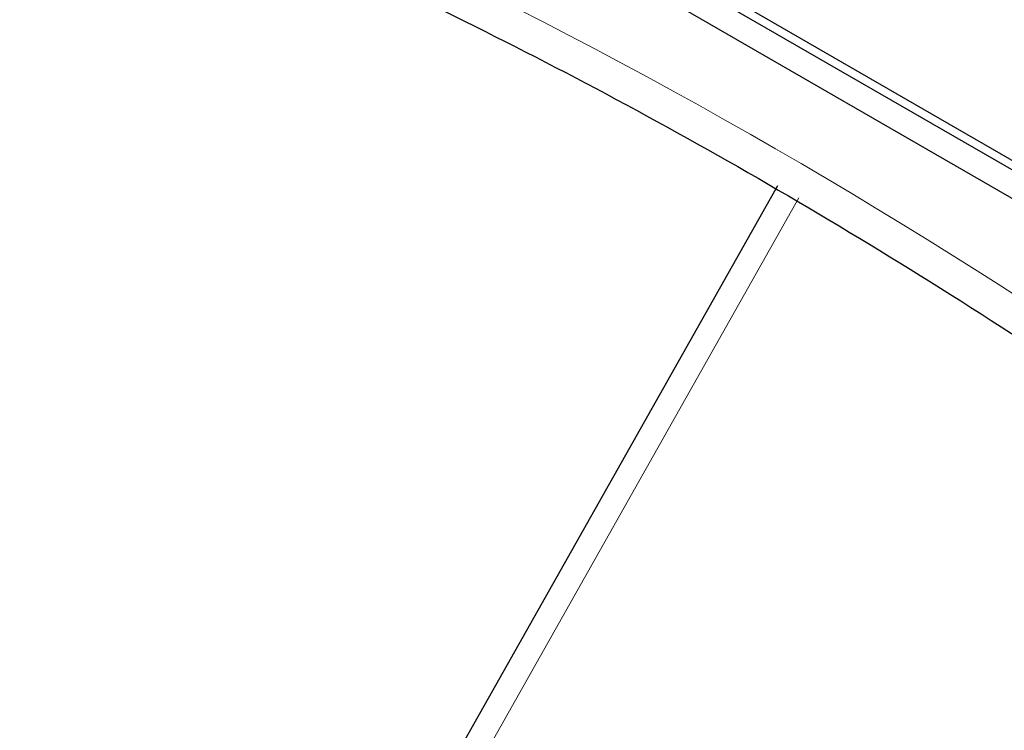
# Paper-space layout 'Blatt2' of a CAD drawing. Header units: millimetres. Extents: x 5 to 418, y 2 to 292.
# Tile 11 of 55: x 110.48 to 113.3, y 178.89 to 180.93. Entities that reach past the tile are written whole.
import ezdxf

# ---------------------------------------------------------------- set-up
doc = ezdxf.new("R2010")
doc.units = ezdxf.units.MM

psp = doc.layouts.new('Blatt2')

# ---------------------------------------------------------------- linework, layer by layer
at = {"color": 7, "linetype": 'Continuous', "lineweight": 25}
for p, q in [((106.6173, 184.2864), (118.4024, 177.483)), ((109.6343, 182.6264), (118.4024, 177.5647)), ((109.6579, 182.64), (118.426, 177.5783)), ((112.6522, 180.4502), (111.5613, 178.5159))]:
    psp.add_line(p, q, dxfattribs=at)
at = {"color": 7, "linetype": 'Continuous', "lineweight": 18}
psp.add_line((112.714, 180.4164), (111.6231, 178.4821), dxfattribs=at)
psp.add_arc((104.6755, 166.7472), 15.9449, 50.30384, 69.70154, dxfattribs=at)
at = {"color": 7, "linetype": 'Continuous', "lineweight": 25}
psp.add_open_spline([(110.3328, 181.5233), (110.4913, 181.4655), (110.9523, 181.2976), (111.727, 180.9499), (112.6546, 180.453), (113.5838, 179.8685), (114.3283, 179.3351), (114.76, 178.9926), (114.8865, 178.8923)], degree=3, knots=[0, 0, 0, 0, 0.106109, 0.308603, 0.511101, 0.713584, 0.916095, 1, 1, 1, 1], dxfattribs=at)

doc.saveas('drawing.dxf')
